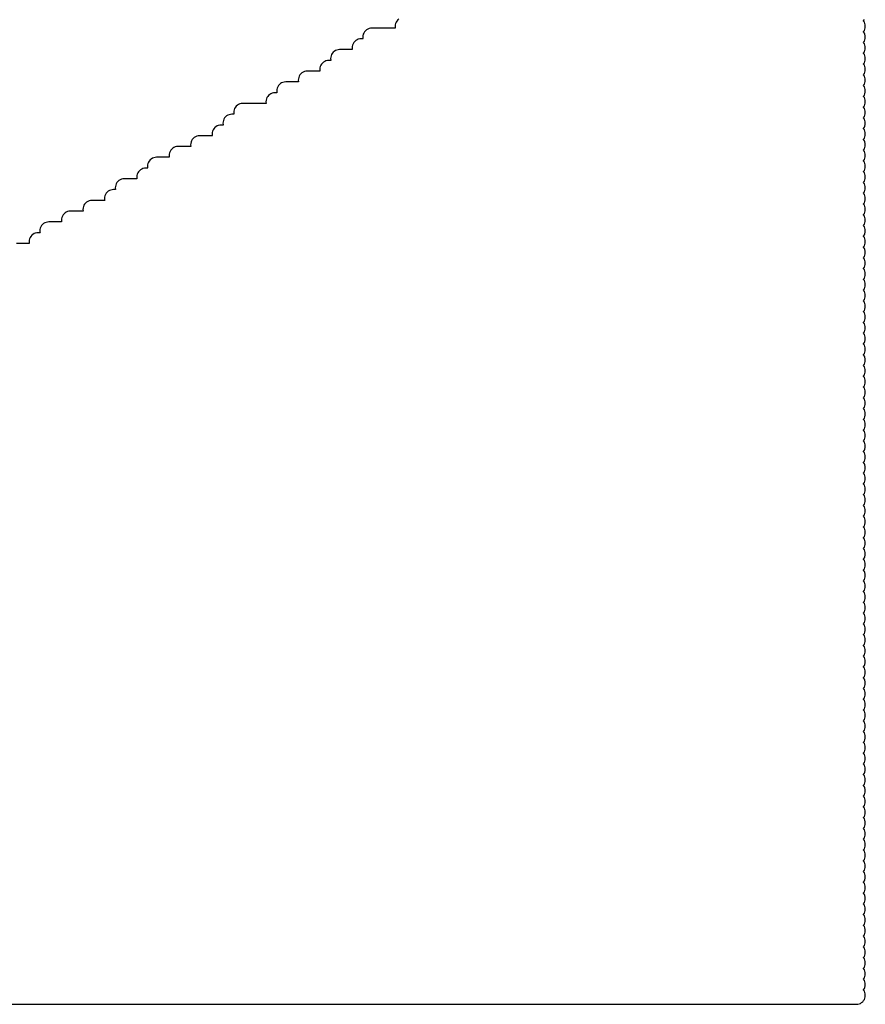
# Model space of a CAD drawing. Extents: x -0.28 to 1.53, y -0.26 to 1.53.
# Tile 16 of 45: x 1.1348 to 1.1819, y 1.362 to 1.4169. Entities that reach past the tile are written whole.
import ezdxf

# ---------------------------------------------------------------- set-up
doc = ezdxf.new("R2010")
doc.units = 0
doc.header["$MEASUREMENT"] = 0
doc.layers.add('SLK-NS', color=7, linetype='CONTINUOUS')

msp = doc.modelspace()

# ---------------------------------------------------------------- linework, layer by layer
at = {"layer": 'SLK-NS'}
for points in [[(1.065, 1.362), (1.1814, 1.362), (1.181478, 1.362006), (1.181555, 1.362024), (1.181627, 1.362054), (1.181694, 1.362095), (1.181754, 1.362146), (1.181805, 1.362206), (1.181846, 1.362273), (1.181876, 1.362345), (1.181894, 1.362422), (1.1819, 1.3625), (1.181894, 1.362578), (1.181876, 1.362655), (1.181846, 1.362727), (1.181805, 1.362794), (1.1818, 1.3628), (1.181805, 1.362806), (1.181846, 1.362873), (1.181876, 1.362945), (1.181894, 1.363022), (1.1819, 1.3631), (1.181894, 1.363178), (1.181876, 1.363255), (1.181846, 1.363327), (1.181805, 1.363394), (1.1818, 1.3634), (1.181805, 1.363406), (1.181846, 1.363473), (1.181876, 1.363545), (1.181894, 1.363622), (1.1819, 1.3637), (1.181894, 1.363778), (1.181876, 1.363855), (1.181846, 1.363927), (1.181805, 1.363994), (1.1818, 1.364), (1.181805, 1.364006), (1.181846, 1.364073), (1.181876, 1.364145), (1.181894, 1.364222), (1.1819, 1.3643), (1.181894, 1.364378), (1.181876, 1.364455), (1.181846, 1.364527), (1.181805, 1.364594), (1.1818, 1.3646), (1.181805, 1.364606), (1.181846, 1.364673), (1.181876, 1.364745), (1.181894, 1.364822), (1.1819, 1.3649), (1.181894, 1.364978), (1.181876, 1.365055), (1.181846, 1.365127), (1.181805, 1.365194), (1.1818, 1.3652), (1.181805, 1.365206), (1.181846, 1.365273), (1.181876, 1.365345), (1.181894, 1.365422), (1.1819, 1.3655), (1.181894, 1.365578), (1.181876, 1.365655), (1.181846, 1.365727), (1.181805, 1.365794), (1.1818, 1.3658), (1.181805, 1.365806), (1.181846, 1.365873), (1.181876, 1.365945), (1.181894, 1.366022), (1.1819, 1.3661), (1.181894, 1.366178), (1.181876, 1.366255), (1.181846, 1.366327), (1.181805, 1.366394), (1.1818, 1.3664), (1.181805, 1.366406), (1.181846, 1.366473), (1.181876, 1.366545), (1.181894, 1.366622), (1.1819, 1.3667), (1.181894, 1.366778), (1.181876, 1.366855), (1.181846, 1.366927), (1.181805, 1.366994), (1.1818, 1.367), (1.181805, 1.367006), (1.181846, 1.367073), (1.181876, 1.367145), (1.181894, 1.367222), (1.1819, 1.3673), (1.181894, 1.367378), (1.181876, 1.367455), (1.181846, 1.367527), (1.181805, 1.367594), (1.1818, 1.3676), (1.181805, 1.367606), (1.181846, 1.367673), (1.181876, 1.367745), (1.181894, 1.367822), (1.1819, 1.3679), (1.181894, 1.367978), (1.181876, 1.368055), (1.181846, 1.368127), (1.181805, 1.368194), (1.1818, 1.3682), (1.181805, 1.368206), (1.181846, 1.368273), (1.181876, 1.368345), (1.181894, 1.368422), (1.1819, 1.3685), (1.181894, 1.368578), (1.181876, 1.368655), (1.181846, 1.368727), (1.181805, 1.368794), (1.1818, 1.3688), (1.181805, 1.368806), (1.181846, 1.368873), (1.181876, 1.368945), (1.181894, 1.369022), (1.1819, 1.3691), (1.181894, 1.369178), (1.181876, 1.369255), (1.181846, 1.369327), (1.181805, 1.369394), (1.1818, 1.3694), (1.181805, 1.369406), (1.181846, 1.369473), (1.181876, 1.369545), (1.181894, 1.369622), (1.1819, 1.3697), (1.181894, 1.369778), (1.181876, 1.369855), (1.181846, 1.369927), (1.181805, 1.369994), (1.1818, 1.37), (1.181805, 1.370006), (1.181846, 1.370073), (1.181876, 1.370145), (1.181894, 1.370222), (1.1819, 1.3703), (1.181894, 1.370378), (1.181876, 1.370455), (1.181846, 1.370527), (1.181805, 1.370594), (1.1818, 1.3706), (1.181805, 1.370606), (1.181846, 1.370673), (1.181876, 1.370745), (1.181894, 1.370822), (1.1819, 1.3709), (1.181894, 1.370978), (1.181876, 1.371055), (1.181846, 1.371127), (1.181805, 1.371194), (1.1818, 1.3712), (1.181805, 1.371206), (1.181846, 1.371273), (1.181876, 1.371345), (1.181894, 1.371422), (1.1819, 1.3715), (1.181894, 1.371578), (1.181876, 1.371655), (1.181846, 1.371727), (1.181805, 1.371794), (1.1818, 1.3718), (1.181805, 1.371806), (1.181846, 1.371873), (1.181876, 1.371945), (1.181894, 1.372022), (1.1819, 1.3721), (1.181894, 1.372178), (1.181876, 1.372255), (1.181846, 1.372327), (1.181805, 1.372394), (1.1818, 1.3724), (1.181805, 1.372406), (1.181846, 1.372473), (1.181876, 1.372545), (1.181894, 1.372622), (1.1819, 1.3727), (1.181894, 1.372778), (1.181876, 1.372855), (1.181846, 1.372927), (1.181805, 1.372994), (1.1818, 1.373), (1.181805, 1.373006), (1.181846, 1.373073), (1.181876, 1.373145), (1.181894, 1.373222), (1.1819, 1.3733), (1.181894, 1.373378), (1.181876, 1.373455), (1.181846, 1.373527), (1.181805, 1.373594), (1.1818, 1.3736), (1.181805, 1.373606), (1.181846, 1.373673), (1.181876, 1.373745), (1.181894, 1.373822), (1.1819, 1.3739), (1.181894, 1.373978), (1.181876, 1.374055), (1.181846, 1.374127), (1.181805, 1.374194), (1.1818, 1.3742), (1.181805, 1.374206), (1.181846, 1.374273), (1.181876, 1.374345), (1.181894, 1.374422), (1.1819, 1.3745), (1.181894, 1.374578), (1.181876, 1.374655), (1.181846, 1.374727), (1.181805, 1.374794), (1.1818, 1.3748), (1.181805, 1.374806), (1.181846, 1.374873), (1.181876, 1.374945), (1.181894, 1.375022), (1.1819, 1.3751), (1.181894, 1.375178), (1.181876, 1.375255), (1.181846, 1.375327), (1.181805, 1.375394), (1.1818, 1.3754), (1.181805, 1.375406), (1.181846, 1.375473), (1.181876, 1.375545), (1.181894, 1.375622), (1.1819, 1.3757), (1.181894, 1.375778), (1.181876, 1.375855), (1.181846, 1.375927), (1.181805, 1.375994), (1.1818, 1.376), (1.181805, 1.376006), (1.181846, 1.376073), (1.181876, 1.376145), (1.181894, 1.376222), (1.1819, 1.3763), (1.181894, 1.376378), (1.181876, 1.376455), (1.181846, 1.376527), (1.181805, 1.376594), (1.1818, 1.3766), (1.181805, 1.376606), (1.181846, 1.376673), (1.181876, 1.376745), (1.181894, 1.376822), (1.1819, 1.3769), (1.181894, 1.376978), (1.181876, 1.377055), (1.181846, 1.377127), (1.181805, 1.377194), (1.1818, 1.3772), (1.181805, 1.377206), (1.181846, 1.377273), (1.181876, 1.377345), (1.181894, 1.377422), (1.1819, 1.3775), (1.181894, 1.377578), (1.181876, 1.377655), (1.181846, 1.377727), (1.181805, 1.377794), (1.1818, 1.3778), (1.181805, 1.377806), (1.181846, 1.377873), (1.181876, 1.377945), (1.181894, 1.378022), (1.1819, 1.3781), (1.181894, 1.378178), (1.181876, 1.378255), (1.181846, 1.378327), (1.181805, 1.378394), (1.1818, 1.3784), (1.181805, 1.378406), (1.181846, 1.378473), (1.181876, 1.378545), (1.181894, 1.378622), (1.1819, 1.3787), (1.181894, 1.378778), (1.181876, 1.378855), (1.181846, 1.378927), (1.181805, 1.378994), (1.1818, 1.379), (1.181805, 1.379006), (1.181846, 1.379073), (1.181876, 1.379145), (1.181894, 1.379222), (1.1819, 1.3793), (1.181894, 1.379378), (1.181876, 1.379455), (1.181846, 1.379527), (1.181805, 1.379594), (1.1818, 1.3796), (1.181805, 1.379606), (1.181846, 1.379673), (1.181876, 1.379745), (1.181894, 1.379822), (1.1819, 1.3799), (1.181894, 1.379978), (1.181876, 1.380055), (1.181846, 1.380127), (1.181805, 1.380194), (1.1818, 1.3802), (1.181805, 1.380206), (1.181846, 1.380273), (1.181876, 1.380345), (1.181894, 1.380422), (1.1819, 1.3805), (1.181894, 1.380578), (1.181876, 1.380655), (1.181846, 1.380727), (1.181805, 1.380794), (1.1818, 1.3808), (1.181805, 1.380806), (1.181846, 1.380873), (1.181876, 1.380945), (1.181894, 1.381022), (1.1819, 1.3811), (1.181894, 1.381178), (1.181876, 1.381255), (1.181846, 1.381327), (1.181805, 1.381394), (1.1818, 1.3814), (1.181805, 1.381406), (1.181846, 1.381473), (1.181876, 1.381545), (1.181894, 1.381622), (1.1819, 1.3817), (1.181894, 1.381778), (1.181876, 1.381855), (1.181846, 1.381927), (1.181805, 1.381994), (1.1818, 1.382), (1.181805, 1.382006), (1.181846, 1.382073), (1.181876, 1.382145), (1.181894, 1.382222), (1.1819, 1.3823), (1.181894, 1.382378), (1.181876, 1.382455), (1.181846, 1.382527), (1.181805, 1.382594), (1.1818, 1.3826), (1.181805, 1.382606), (1.181846, 1.382673), (1.181876, 1.382745), (1.181894, 1.382822), (1.1819, 1.3829), (1.181894, 1.382978), (1.181876, 1.383055), (1.181846, 1.383127), (1.181805, 1.383194), (1.1818, 1.3832), (1.181805, 1.383206), (1.181846, 1.383273), (1.181876, 1.383345), (1.181894, 1.383422), (1.1819, 1.3835), (1.181894, 1.383578), (1.181876, 1.383655), (1.181846, 1.383727), (1.181805, 1.383794), (1.1818, 1.3838), (1.181805, 1.383806), (1.181846, 1.383873), (1.181876, 1.383945), (1.181894, 1.384022), (1.1819, 1.3841), (1.181894, 1.384178), (1.181876, 1.384255), (1.181846, 1.384327), (1.181805, 1.384394), (1.1818, 1.3844), (1.181805, 1.384406), (1.181846, 1.384473), (1.181876, 1.384545), (1.181894, 1.384622), (1.1819, 1.3847), (1.181894, 1.384778), (1.181876, 1.384855), (1.181846, 1.384927), (1.181805, 1.384994), (1.1818, 1.385), (1.181805, 1.385006), (1.181846, 1.385073), (1.181876, 1.385145), (1.181894, 1.385222), (1.1819, 1.3853), (1.181894, 1.385378), (1.181876, 1.385455), (1.181846, 1.385527), (1.181805, 1.385594), (1.1818, 1.3856), (1.181805, 1.385606), (1.181846, 1.385673), (1.181876, 1.385745), (1.181894, 1.385822), (1.1819, 1.3859), (1.181894, 1.385978), (1.181876, 1.386055), (1.181846, 1.386127), (1.181805, 1.386194), (1.1818, 1.3862), (1.181805, 1.386206), (1.181846, 1.386273), (1.181876, 1.386345), (1.181894, 1.386422), (1.1819, 1.3865), (1.181894, 1.386578), (1.181876, 1.386655), (1.181846, 1.386727), (1.181805, 1.386794), (1.1818, 1.3868), (1.181805, 1.386806), (1.181846, 1.386873), (1.181876, 1.386945), (1.181894, 1.387022), (1.1819, 1.3871), (1.181894, 1.387178), (1.181876, 1.387255), (1.181846, 1.387327), (1.181805, 1.387394), (1.1818, 1.3874), (1.181805, 1.387406), (1.181846, 1.387473), (1.181876, 1.387545), (1.181894, 1.387622), (1.1819, 1.3877), (1.181894, 1.387778), (1.181876, 1.387855), (1.181846, 1.387927), (1.181805, 1.387994), (1.1818, 1.388), (1.181805, 1.388006), (1.181846, 1.388073), (1.181876, 1.388145), (1.181894, 1.388222), (1.1819, 1.3883), (1.181894, 1.388378), (1.181876, 1.388455), (1.181846, 1.388527), (1.181805, 1.388594), (1.1818, 1.3886), (1.181805, 1.388606), (1.181846, 1.388673), (1.181876, 1.388745), (1.181894, 1.388822), (1.1819, 1.3889), (1.181894, 1.388978), (1.181876, 1.389055), (1.181846, 1.389127), (1.181805, 1.389194), (1.1818, 1.3892), (1.181805, 1.389206), (1.181846, 1.389273), (1.181876, 1.389345), (1.181894, 1.389422), (1.1819, 1.3895), (1.181894, 1.389578), (1.181876, 1.389655), (1.181846, 1.389727), (1.181805, 1.389794), (1.1818, 1.3898), (1.181805, 1.389806), (1.181846, 1.389873), (1.181876, 1.389945), (1.181894, 1.390022), (1.1819, 1.3901), (1.181894, 1.390178), (1.181876, 1.390255), (1.181846, 1.390327), (1.181805, 1.390394), (1.1818, 1.3904), (1.181805, 1.390406), (1.181846, 1.390473), (1.181876, 1.390545), (1.181894, 1.390622), (1.1819, 1.3907), (1.181894, 1.390778), (1.181876, 1.390855), (1.181846, 1.390927), (1.181805, 1.390994), (1.1818, 1.391), (1.181805, 1.391006), (1.181846, 1.391073), (1.181876, 1.391145), (1.181894, 1.391222), (1.1819, 1.3913), (1.181894, 1.391378), (1.181876, 1.391455), (1.181846, 1.391527), (1.181805, 1.391594), (1.1818, 1.3916), (1.181805, 1.391606), (1.181846, 1.391673), (1.181876, 1.391745), (1.181894, 1.391822), (1.1819, 1.3919), (1.181894, 1.391978), (1.181876, 1.392055), (1.181846, 1.392127), (1.181805, 1.392194), (1.1818, 1.3922), (1.181805, 1.392206), (1.181846, 1.392273), (1.181876, 1.392345), (1.181894, 1.392422), (1.1819, 1.3925), (1.181894, 1.392578), (1.181876, 1.392655), (1.181846, 1.392727), (1.181805, 1.392794), (1.1818, 1.3928), (1.181805, 1.392806), (1.181846, 1.392873), (1.181876, 1.392945), (1.181894, 1.393022), (1.1819, 1.3931), (1.181894, 1.393178), (1.181876, 1.393255), (1.181846, 1.393327), (1.181805, 1.393394), (1.1818, 1.3934), (1.181805, 1.393406), (1.181846, 1.393473), (1.181876, 1.393545), (1.181894, 1.393622), (1.1819, 1.3937), (1.181894, 1.393778), (1.181876, 1.393855), (1.181846, 1.393927), (1.181805, 1.393994), (1.1818, 1.394), (1.181805, 1.394006), (1.181846, 1.394073), (1.181876, 1.394145), (1.181894, 1.394222), (1.1819, 1.3943), (1.181894, 1.394378), (1.181876, 1.394455), (1.181846, 1.394527), (1.181805, 1.394594), (1.1818, 1.3946), (1.181805, 1.394606), (1.181846, 1.394673), (1.181876, 1.394745), (1.181894, 1.394822), (1.1819, 1.3949), (1.181894, 1.394978), (1.181876, 1.395055), (1.181846, 1.395127), (1.181805, 1.395194), (1.1818, 1.3952), (1.181805, 1.395206), (1.181846, 1.395273), (1.181876, 1.395345), (1.181894, 1.395422), (1.1819, 1.3955), (1.181894, 1.395578), (1.181876, 1.395655), (1.181846, 1.395727), (1.181805, 1.395794), (1.1818, 1.3958), (1.181805, 1.395806), (1.181846, 1.395873), (1.181876, 1.395945), (1.181894, 1.396022), (1.1819, 1.3961), (1.181894, 1.396178), (1.181876, 1.396255), (1.181846, 1.396327), (1.181805, 1.396394), (1.1818, 1.3964), (1.181805, 1.396406), (1.181846, 1.396473), (1.181876, 1.396545), (1.181894, 1.396622), (1.1819, 1.3967), (1.181894, 1.396778), (1.181876, 1.396855), (1.181846, 1.396927), (1.181805, 1.396994), (1.1818, 1.397), (1.181805, 1.397006), (1.181846, 1.397073), (1.181876, 1.397145), (1.181894, 1.397222), (1.1819, 1.3973), (1.181894, 1.397378), (1.181876, 1.397455), (1.181846, 1.397527), (1.181805, 1.397594), (1.1818, 1.3976), (1.181805, 1.397606), (1.181846, 1.397673), (1.181876, 1.397745), (1.181894, 1.397822), (1.1819, 1.3979), (1.181894, 1.397978), (1.181876, 1.398055), (1.181846, 1.398127), (1.181805, 1.398194), (1.1818, 1.3982), (1.181805, 1.398206), (1.181846, 1.398273), (1.181876, 1.398345), (1.181894, 1.398422), (1.1819, 1.3985), (1.181894, 1.398578), (1.181876, 1.398655), (1.181846, 1.398727), (1.181805, 1.398794), (1.1818, 1.3988), (1.181805, 1.398806), (1.181846, 1.398873), (1.181876, 1.398945), (1.181894, 1.399022), (1.1819, 1.3991), (1.181894, 1.399178), (1.181876, 1.399255), (1.181846, 1.399327), (1.181805, 1.399394), (1.1818, 1.3994), (1.181805, 1.399406), (1.181846, 1.399473), (1.181876, 1.399545), (1.181894, 1.399622), (1.1819, 1.3997), (1.181894, 1.399778), (1.181876, 1.399855), (1.181846, 1.399927), (1.181805, 1.399994), (1.1818, 1.4), (1.181805, 1.400006), (1.181846, 1.400073), (1.181876, 1.400145), (1.181894, 1.400222), (1.1819, 1.4003), (1.181894, 1.400378), (1.181876, 1.400455), (1.181846, 1.400527), (1.181805, 1.400594), (1.1818, 1.4006), (1.181805, 1.400606), (1.181846, 1.400673), (1.181876, 1.400745), (1.181894, 1.400822), (1.1819, 1.4009), (1.181894, 1.400978), (1.181876, 1.401055), (1.181846, 1.401127), (1.181805, 1.401194), (1.1818, 1.4012), (1.181805, 1.401206), (1.181846, 1.401273), (1.181876, 1.401345), (1.181894, 1.401422), (1.1819, 1.4015), (1.181894, 1.401578), (1.181876, 1.401655), (1.181846, 1.401727), (1.181805, 1.401794), (1.1818, 1.4018), (1.181805, 1.401806), (1.181846, 1.401873), (1.181876, 1.401945), (1.181894, 1.402022), (1.1819, 1.4021), (1.181894, 1.402178), (1.181876, 1.402255), (1.181846, 1.402327), (1.181805, 1.402394), (1.1818, 1.4024), (1.181805, 1.402406), (1.181846, 1.402473), (1.181876, 1.402545), (1.181894, 1.402622), (1.1819, 1.4027), (1.181894, 1.402778), (1.181876, 1.402855), (1.181846, 1.402927), (1.181805, 1.402994), (1.1818, 1.403), (1.181805, 1.403006), (1.181846, 1.403073), (1.181876, 1.403145), (1.181894, 1.403222), (1.1819, 1.4033), (1.181894, 1.403378), (1.181876, 1.403455), (1.181846, 1.403527), (1.181805, 1.403594), (1.1818, 1.4036), (1.181805, 1.403606), (1.181846, 1.403673), (1.181876, 1.403745), (1.181894, 1.403822), (1.1819, 1.4039), (1.181894, 1.403978), (1.181876, 1.404055), (1.181846, 1.404127), (1.181805, 1.404194), (1.1818, 1.4042), (1.181805, 1.404206), (1.181846, 1.404273), (1.181876, 1.404345), (1.181894, 1.404422), (1.1819, 1.4045), (1.181894, 1.404578), (1.181876, 1.404655), (1.181846, 1.404727), (1.181805, 1.404794), (1.1818, 1.4048), (1.181805, 1.404806), (1.181846, 1.404873), (1.181876, 1.404945), (1.181894, 1.405022), (1.1819, 1.4051), (1.181894, 1.405178), (1.181876, 1.405255), (1.181846, 1.405327), (1.181805, 1.405394), (1.1818, 1.4054), (1.181805, 1.405406), (1.181846, 1.405473), (1.181876, 1.405545), (1.181894, 1.405622), (1.1819, 1.4057), (1.181894, 1.405778), (1.181876, 1.405855), (1.181846, 1.405927), (1.181805, 1.405994), (1.1818, 1.406), (1.181805, 1.406006), (1.181846, 1.406073), (1.181876, 1.406145), (1.181894, 1.406222), (1.1819, 1.4063), (1.181894, 1.406378), (1.181876, 1.406455), (1.181846, 1.406527), (1.181805, 1.406594), (1.1818, 1.4066), (1.181805, 1.406606), (1.181846, 1.406673), (1.181876, 1.406745), (1.181894, 1.406822), (1.1819, 1.4069), (1.181894, 1.406978), (1.181876, 1.407055), (1.181846, 1.407127), (1.181805, 1.407194), (1.1818, 1.4072), (1.181805, 1.407206), (1.181846, 1.407273), (1.181876, 1.407345), (1.181894, 1.407422), (1.1819, 1.4075), (1.181894, 1.407578), (1.181876, 1.407655), (1.181846, 1.407727), (1.181805, 1.407794), (1.1818, 1.4078), (1.181805, 1.407806), (1.181846, 1.407873), (1.181876, 1.407945), (1.181894, 1.408022), (1.1819, 1.4081), (1.181894, 1.408178), (1.181876, 1.408255), (1.181846, 1.408327), (1.181805, 1.408394), (1.1818, 1.4084), (1.181805, 1.408406), (1.181846, 1.408473), (1.181876, 1.408545), (1.181894, 1.408622), (1.1819, 1.4087), (1.181894, 1.408778), (1.181876, 1.408855), (1.181846, 1.408927), (1.181805, 1.408994), (1.1818, 1.409), (1.181805, 1.409006), (1.181846, 1.409073), (1.181876, 1.409145), (1.181894, 1.409222), (1.1819, 1.4093), (1.181894, 1.409378), (1.181876, 1.409455), (1.181846, 1.409527), (1.181805, 1.409594), (1.1818, 1.4096), (1.181805, 1.409606), (1.181846, 1.409673), (1.181876, 1.409745), (1.181894, 1.409822), (1.1819, 1.4099), (1.181894, 1.409978), (1.181876, 1.410055), (1.181846, 1.410127), (1.181805, 1.410194), (1.1818, 1.4102), (1.181805, 1.410206), (1.181846, 1.410273), (1.181876, 1.410345), (1.181894, 1.410422), (1.1819, 1.4105), (1.181894, 1.410578), (1.181876, 1.410655), (1.181846, 1.410727), (1.181805, 1.410794), (1.1818, 1.4108), (1.181805, 1.410806), (1.181846, 1.410873), (1.181876, 1.410945), (1.181894, 1.411022), (1.1819, 1.4111), (1.181894, 1.411178), (1.181876, 1.411255), (1.181846, 1.411327), (1.181805, 1.411394), (1.1818, 1.4114), (1.181805, 1.411406), (1.181846, 1.411473), (1.181876, 1.411545), (1.181894, 1.411622), (1.1819, 1.4117), (1.181894, 1.411778), (1.181876, 1.411855), (1.181846, 1.411927), (1.181805, 1.411994), (1.1818, 1.412), (1.181805, 1.412006), (1.181846, 1.412073), (1.181876, 1.412145), (1.181894, 1.412222), (1.1819, 1.4123), (1.181894, 1.412378), (1.181876, 1.412455), (1.181846, 1.412527), (1.181805, 1.412594), (1.1818, 1.4126), (1.181805, 1.412606), (1.181846, 1.412673), (1.181876, 1.412745), (1.181894, 1.412822), (1.1819, 1.4129), (1.181894, 1.412978), (1.181876, 1.413055), (1.181846, 1.413127), (1.181805, 1.413194), (1.1818, 1.4132), (1.181805, 1.413206), (1.181846, 1.413273), (1.181876, 1.413345), (1.181894, 1.413422), (1.1819, 1.4135), (1.181894, 1.413578), (1.181876, 1.413655), (1.181846, 1.413727), (1.181805, 1.413794), (1.1818, 1.4138), (1.181805, 1.413806), (1.181846, 1.413873), (1.181876, 1.413945), (1.181894, 1.414022), (1.1819, 1.4141), (1.181894, 1.414178), (1.181876, 1.414255), (1.181846, 1.414327), (1.181805, 1.414394), (1.1818, 1.4144), (1.181805, 1.414406), (1.181846, 1.414473), (1.181876, 1.414545), (1.181894, 1.414622), (1.1819, 1.4147), (1.181894, 1.414778), (1.181876, 1.414855), (1.181846, 1.414927), (1.181805, 1.414994), (1.1818, 1.415), (1.181805, 1.415006), (1.181846, 1.415073), (1.181876, 1.415145), (1.181894, 1.415222), (1.1819, 1.4153), (1.181894, 1.415378), (1.181876, 1.415455), (1.181846, 1.415527), (1.181805, 1.415594), (1.1818, 1.4156), (1.181805, 1.415606), (1.181846, 1.415673), (1.181876, 1.415745), (1.181894, 1.415822), (1.1819, 1.4159), (1.181894, 1.415978), (1.181876, 1.416055), (1.181846, 1.416127), (1.181805, 1.416194), (1.1818, 1.4162), (1.181805, 1.416206), (1.181846, 1.416273), (1.181876, 1.416345), (1.181894, 1.416422), (1.1819, 1.4165), (1.181894, 1.416578), (1.181876, 1.416655), (1.181846, 1.416727), (1.181805, 1.416794), (1.1818, 1.4168), (1.181805, 1.416806), (1.181846, 1.416873)], [(1.155906, 1.416905), (1.155846, 1.416854), (1.155795, 1.416794), (1.155754, 1.416727), (1.155724, 1.416655), (1.155706, 1.416578), (1.1557, 1.4165), (1.155706, 1.416422), (1.155711, 1.4164), (1.1544, 1.4164), (1.154322, 1.416394), (1.154245, 1.416376), (1.154173, 1.416346), (1.154106, 1.416305), (1.154046, 1.416254), (1.153995, 1.416194), (1.153954, 1.416127), (1.153924, 1.416055), (1.153906, 1.415978), (1.1539, 1.4159), (1.153906, 1.415822), (1.153911, 1.4158), (1.1538, 1.4158), (1.153722, 1.415794), (1.153645, 1.415776), (1.153573, 1.415746), (1.153506, 1.415705), (1.153446, 1.415654), (1.153395, 1.415594), (1.153354, 1.415527), (1.153324, 1.415455), (1.153306, 1.415378), (1.1533, 1.4153), (1.153306, 1.415222), (1.153311, 1.4152), (1.1526, 1.4152), (1.152522, 1.415194), (1.152445, 1.415176), (1.152373, 1.415146), (1.152306, 1.415105), (1.152246, 1.415054), (1.152195, 1.414994), (1.152154, 1.414927), (1.152124, 1.414855), (1.152106, 1.414778), (1.1521, 1.4147), (1.152106, 1.414622), (1.152111, 1.4146), (1.152, 1.4146), (1.151922, 1.414594), (1.151845, 1.414576), (1.151773, 1.414546), (1.151706, 1.414505), (1.151646, 1.414454), (1.151595, 1.414394), (1.151554, 1.414327), (1.151524, 1.414255), (1.151506, 1.414178), (1.1515, 1.4141), (1.151506, 1.414022), (1.151511, 1.414), (1.1508, 1.414), (1.150722, 1.413994), (1.150645, 1.413976), (1.150573, 1.413946), (1.150506, 1.413905), (1.150446, 1.413854), (1.150395, 1.413794), (1.150354, 1.413727), (1.150324, 1.413655), (1.150306, 1.413578), (1.1503, 1.4135), (1.150306, 1.413422), (1.150311, 1.4134), (1.1496, 1.4134), (1.149522, 1.413394), (1.149445, 1.413376), (1.149373, 1.413346), (1.149306, 1.413305), (1.149246, 1.413254), (1.149195, 1.413194), (1.149154, 1.413127), (1.149124, 1.413055), (1.149106, 1.412978), (1.1491, 1.4129), (1.149106, 1.412822), (1.149111, 1.4128), (1.149, 1.4128), (1.148922, 1.412794), (1.148845, 1.412776), (1.148773, 1.412746), (1.148706, 1.412705), (1.148646, 1.412654), (1.148595, 1.412594), (1.148554, 1.412527), (1.148524, 1.412455), (1.148506, 1.412378), (1.1485, 1.4123), (1.148506, 1.412222), (1.148511, 1.4122), (1.1472, 1.4122), (1.147122, 1.412194), (1.147045, 1.412176), (1.146973, 1.412146), (1.146906, 1.412105), (1.146846, 1.412054), (1.146795, 1.411994), (1.146754, 1.411927), (1.146724, 1.411855), (1.146706, 1.411778), (1.1467, 1.4117), (1.146706, 1.411622), (1.146711, 1.4116), (1.1466, 1.4116), (1.146522, 1.411594), (1.146445, 1.411576), (1.146373, 1.411546), (1.146306, 1.411505), (1.146246, 1.411454), (1.146195, 1.411394), (1.146154, 1.411327), (1.146124, 1.411255), (1.146106, 1.411178), (1.1461, 1.4111), (1.146106, 1.411022), (1.146111, 1.411), (1.146, 1.411), (1.145922, 1.410994), (1.145845, 1.410976), (1.145773, 1.410946), (1.145706, 1.410905), (1.145646, 1.410854), (1.145595, 1.410794), (1.145554, 1.410727), (1.145524, 1.410655), (1.145506, 1.410578), (1.1455, 1.4105), (1.145506, 1.410422), (1.145511, 1.4104), (1.1448, 1.4104), (1.144722, 1.410394), (1.144645, 1.410376), (1.144573, 1.410346), (1.144506, 1.410305), (1.144446, 1.410254), (1.144395, 1.410194), (1.144354, 1.410127), (1.144324, 1.410055), (1.144306, 1.409978), (1.1443, 1.4099), (1.144306, 1.409822), (1.144311, 1.4098), (1.1436, 1.4098), (1.143522, 1.409794), (1.143445, 1.409776), (1.143373, 1.409746), (1.143306, 1.409705), (1.143246, 1.409654), (1.143195, 1.409594), (1.143154, 1.409527), (1.143124, 1.409455), (1.143106, 1.409378), (1.1431, 1.4093), (1.143106, 1.409222), (1.143111, 1.4092), (1.1424, 1.4092), (1.142322, 1.409194), (1.142245, 1.409176), (1.142173, 1.409146), (1.142106, 1.409105), (1.142046, 1.409054), (1.141995, 1.408994), (1.141954, 1.408927), (1.141924, 1.408855), (1.141906, 1.408778), (1.1419, 1.4087), (1.141906, 1.408622), (1.141911, 1.4086), (1.1418, 1.4086), (1.141722, 1.408594), (1.141645, 1.408576), (1.141573, 1.408546), (1.141506, 1.408505), (1.141446, 1.408454), (1.141395, 1.408394), (1.141354, 1.408327), (1.141324, 1.408255), (1.141306, 1.408178), (1.1413, 1.4081), (1.141306, 1.408022), (1.141311, 1.408), (1.1406, 1.408), (1.140522, 1.407994), (1.140445, 1.407976), (1.140373, 1.407946), (1.140306, 1.407905), (1.140246, 1.407854), (1.140195, 1.407794), (1.140154, 1.407727), (1.140124, 1.407655), (1.140106, 1.407578), (1.1401, 1.4075), (1.140106, 1.407422), (1.140111, 1.4074), (1.14, 1.4074), (1.139922, 1.407394), (1.139845, 1.407376), (1.139773, 1.407346), (1.139706, 1.407305), (1.139646, 1.407254), (1.139595, 1.407194), (1.139554, 1.407127), (1.139524, 1.407055), (1.139506, 1.406978), (1.1395, 1.4069), (1.139506, 1.406822), (1.139511, 1.4068), (1.1388, 1.4068), (1.138722, 1.406794), (1.138645, 1.406776), (1.138573, 1.406746), (1.138506, 1.406705), (1.138446, 1.406654), (1.138395, 1.406594), (1.138354, 1.406527), (1.138324, 1.406455), (1.138306, 1.406378), (1.1383, 1.4063), (1.138306, 1.406222), (1.138311, 1.4062), (1.1376, 1.4062), (1.137522, 1.406194), (1.137445, 1.406176), (1.137373, 1.406146), (1.137306, 1.406105), (1.137246, 1.406054), (1.137195, 1.405994), (1.137154, 1.405927), (1.137124, 1.405855), (1.137106, 1.405778), (1.1371, 1.4057), (1.137106, 1.405622), (1.137111, 1.4056), (1.1364, 1.4056), (1.136322, 1.405594), (1.136245, 1.405576), (1.136173, 1.405546), (1.136106, 1.405505), (1.136046, 1.405454), (1.135995, 1.405394), (1.135954, 1.405327), (1.135924, 1.405255), (1.135906, 1.405178), (1.1359, 1.4051), (1.135906, 1.405022), (1.135911, 1.405), (1.1358, 1.405), (1.135722, 1.404994), (1.135645, 1.404976), (1.135573, 1.404946), (1.135506, 1.404905), (1.135446, 1.404854), (1.135395, 1.404794), (1.135354, 1.404727), (1.135324, 1.404655), (1.135306, 1.404578), (1.1353, 1.4045), (1.135306, 1.404422), (1.135311, 1.4044), (1.1346, 1.4044)]]:
    msp.add_lwpolyline(points, dxfattribs=at)

doc.saveas('drawing.dxf')
